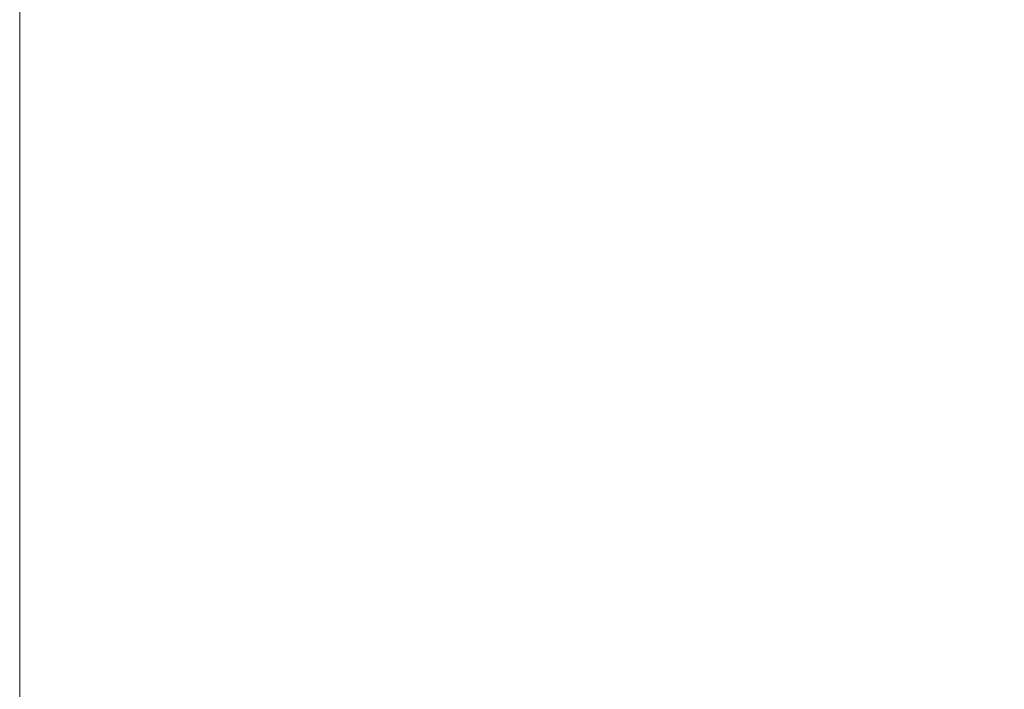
# Model space of a CAD drawing. Header units: millimetres. Extents: x 71658 to 298332, y -154437 to -30421.
# Tile 58 of 155: x 90930 to 90991, y -59008 to -58967. Entities that reach past the tile are written whole.
import ezdxf

# ---------------------------------------------------------------- set-up
doc = ezdxf.new("R2010")
doc.units = ezdxf.units.MM
doc.header["$LTSCALE"] = 500
doc.header["$MEASUREMENT"] = 0
doc.layers.add('SA_Ripplagi', color=45, linetype='Continuous', lineweight=9)
doc.layers.add('SEINAD', color=7, linetype='Continuous', lineweight=13)

msp = doc.modelspace()

# ---------------------------------------------------------------- linework, layer by layer
at = {"layer": 'SA_Ripplagi', "color": 18, "true_color": 0x000000}
msp.add_lwpolyline([(95030.28881686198, -60089.41361150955), (90930.28880027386, -60089.41361150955), (90930.28880027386, -58945.09204778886), (95030.28881686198, -58945.09204778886)], close=True, dxfattribs=at)
at = {"layer": 'SEINAD', "flags": 128}
msp.add_lwpolyline([(90930.28880027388, -60399.41361150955), (90930.28880027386, -58691.09207830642)], dxfattribs=at)

doc.saveas('drawing.dxf')
